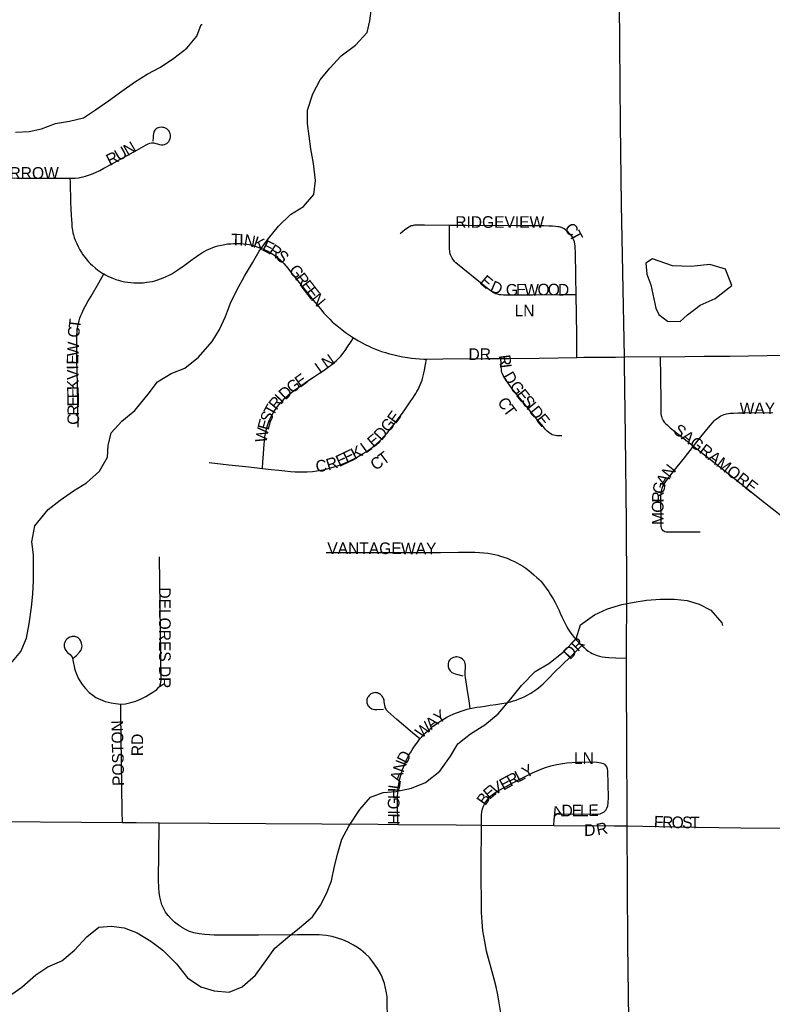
# Model space of a CAD drawing. Header units: feet. Extents: x 2113747 to 2516209, y 960708 to 1356798.
# Tile 141 of 206: x 2283478 to 2286714, y 1189307 to 1193542. Entities that reach past the tile are written whole.
import ezdxf

# ---------------------------------------------------------------- set-up
doc = ezdxf.new("R2010")
doc.units = ezdxf.units.FT
doc.header["$LTSCALE"] = 50
doc.header["$MEASUREMENT"] = 0
for name, color, linetype in [('0_Xref', 7, 'Continuous'), ('GM_X_City_Street', 251, 'Continuous'), ('GM_X_City_Street_Text', 251, 'Continuous'), ('GM_X_Minor_Lake', 5, 'Continuous'), ('GM_X_Minor_River', 5, 'Continuous'), ('GM_X_State_Route', 1, 'Continuous')]:
    doc.layers.add(name, color=color, linetype=linetype)
doc.styles.add('Styledgn030', font='dgn030.shx')

# ---------------------------------------------------------------- blocks, each defined once
blk = doc.blocks.new('POR')
at = {"layer": 'GM_X_City_Street', "flags": 128}
for points in [[(2283694.3, 1192860.3), (2283705.9, 1192860.2), (2283716.8, 1192860.6), (2283730.6, 1192862.4), (2283742, 1192864.5), (2283751.4, 1192866.9), (2283761.5, 1192869.3), (2283774.5, 1192873.2), (2283787.1, 1192878), (2283803.6, 1192885), (2283822.7, 1192894), (2283840.5, 1192903.2), (2283872.7, 1192920.7), (2283922.2, 1192947.8), (2283981.4, 1192981.7), (2284021.3, 1193003.4), (2284031.2, 1193008.6), (2284037.7, 1193010.8), (2284044.3, 1193012), (2284049, 1193012.5), (2284054.7, 1193012), (2284059.4, 1193011.6), (2284065.5, 1193009.9), (2284071.2, 1193008.1), (2284078.6, 1193006.1), (2284085.9, 1193004.7), (2284093.4, 1193004.5), (2284100.9, 1193005.8), (2284106.4, 1193007.7), (2284110.3, 1193009.9), (2284114.2, 1193013.2), (2284119.3, 1193018.8), (2284122.4, 1193024.2), (2284125, 1193031.6), (2284126.3, 1193037.6), (2284126.3, 1193042.9), (2284126.1, 1193047.4), (2284124.6, 1193052.4), (2284122.6, 1193057.9), (2284120.3, 1193062.4), (2284117.7, 1193065.9), (2284115.1, 1193068.9), (2284111.1, 1193072.4), (2284107.6, 1193074.4), (2284102.5, 1193076.7), (2284097.4, 1193078.6), (2284092.1, 1193079.3), (2284086, 1193079.8), (2284079.5, 1193079.3), (2284072.9, 1193077.6), (2284068.6, 1193075.4), (2284064.7, 1193072.8), (2284061.6, 1193070.3), (2284059, 1193066.8), (2284056.8, 1193063.3), (2284055.1, 1193059), (2284053.4, 1193052), (2284052.1, 1193044.6), (2284051.6, 1193037.2), (2284050.8, 1193019.9)], [(2283240, 1192854.4), (2283244.3, 1192857.8), (2283249, 1192860.4), (2283254.7, 1192861.7), (2283259.5, 1192862.1), (2283268.6, 1192862.1), (2283281.7, 1192862), (2283465.1, 1192860.6), (2283615.7, 1192860), (2283654.2, 1192860.2), (2283694.3, 1192860.3)], [(2283694.3, 1192860.3), (2283694.7, 1192843.6), (2283696.9, 1192758.1), (2283697.7, 1192729.4), (2283699.4, 1192702.2), (2283700.3, 1192681.2), (2283701.6, 1192665.1), (2283702.9, 1192650.8), (2283704.7, 1192637.3), (2283706.8, 1192626.1), (2283709.3, 1192616.5), (2283712.9, 1192606.1), (2283717.1, 1192594.4), (2283723.3, 1192580), (2283729.4, 1192567.1), (2283737.2, 1192552.6), (2283744.1, 1192541), (2283750.2, 1192530.9), (2283759, 1192518.9), (2283766.3, 1192509.7), (2283774, 1192500.8), (2283782.3, 1192492.3), (2283790.8, 1192484.5), (2283803.6, 1192473.6), (2283814.1, 1192465.6), (2283826.6, 1192456.6), (2283836.2, 1192450.6), (2283840, 1192448.4)], [(2285326.6, 1192657.5), (2285219.1, 1192658.4), (2285201.7, 1192658.4), (2285190.4, 1192658.4), (2285182.6, 1192658.4), (2285175.5, 1192657.8), (2285170.4, 1192657.1), (2285165.9, 1192656), (2285161.3, 1192654.9), (2285156.7, 1192652.7), (2285151.3, 1192649.7), (2285145.2, 1192645.8), (2285134.8, 1192638), (2285114.8, 1192620.6)], [(2285871, 1192359.1), (2285800.3, 1192359.3), (2285684, 1192357.9), (2285570.9, 1192357), (2285558.5, 1192357.6), (2285548.5, 1192358.1), (2285540.7, 1192359.3), (2285533.2, 1192361), (2285525.9, 1192363.2), (2285518.6, 1192366.3), (2285513.8, 1192368.9), (2285506.4, 1192373.7), (2285499.5, 1192378.9), (2285490, 1192386.1), (2285413.4, 1192447.8), (2285354, 1192496.6), (2285348.4, 1192502.3), (2285344.5, 1192506.5), (2285340.6, 1192512.3), (2285337.6, 1192516.7), (2285334.5, 1192522.3), (2285332.1, 1192527.8), (2285329.7, 1192534.9), (2285327.6, 1192545.3), (2285326.3, 1192558.7), (2285326.3, 1192577.4), (2285326.3, 1192637.3), (2285326.6, 1192657.5)], [(2285871, 1192359.1), (2285869.9, 1192436.6), (2285867.8, 1192543.9), (2285867.2, 1192557.9), (2285866.5, 1192568.2), (2285865.3, 1192577.5), (2285863.5, 1192586.4), (2285861.3, 1192593.4), (2285858.7, 1192599.4), (2285856.1, 1192604.7), (2285852, 1192610.6), (2285847.4, 1192616.8), (2285841.7, 1192623.3), (2285836.1, 1192629), (2285829.8, 1192634.7), (2285825.3, 1192638.1), (2285819.2, 1192642.4), (2285813.5, 1192645.5), (2285807.5, 1192648.2), (2285803.1, 1192649.4), (2285798.1, 1192650.9), (2285790.5, 1192652), (2285781.8, 1192652.8), (2285769.7, 1192653.8), (2285753.6, 1192654.7), (2285731.9, 1192655.1), (2285711.1, 1192655.6), (2285621.6, 1192655.2), (2285398, 1192657), (2285326.6, 1192657.5)], [(2283840, 1192448.4), (2283846.5, 1192444.5), (2283856.7, 1192439.3), (2283867, 1192434.5), (2283878.1, 1192429.8), (2283891.7, 1192424.9), (2283903.4, 1192421.4), (2283916.5, 1192418), (2283930.4, 1192414.9), (2283943, 1192412.7), (2283955.8, 1192411.5), (2283969.4, 1192410.5), (2283982.4, 1192410.1), (2283995.5, 1192410.1), (2284009.1, 1192411.1), (2284023.3, 1192412.7), (2284035.6, 1192414.4), (2284048.5, 1192416.6), (2284059.8, 1192419.2), (2284071.9, 1192422.6), (2284084.1, 1192427), (2284095.4, 1192431.3), (2284108.4, 1192437), (2284120.6, 1192443.1), (2284132.3, 1192449.7), (2284145.3, 1192457.8), (2284157.5, 1192465.7), (2284185.3, 1192485.1), (2284214, 1192506.4), (2284229.4, 1192517.6), (2284237.9, 1192523.3), (2284248.3, 1192530.3), (2284261.8, 1192539), (2284274.8, 1192546.8), (2284284.4, 1192551.9), (2284295.2, 1192557.2), (2284308.2, 1192562.4), (2284320, 1192566.3), (2284330.8, 1192569.3), (2284345.2, 1192572.8), (2284359.9, 1192575.8), (2284372.1, 1192577.5), (2284385.5, 1192578.8), (2284397.3, 1192579.7), (2284407.7, 1192580.1), (2284418.6, 1192580.1), (2284429, 1192579.7), (2284439.8, 1192578.8), (2284454.2, 1192577.1), (2284465.4, 1192574.9), (2284478.5, 1192571.9), (2284490.2, 1192568.4), (2284502.4, 1192564.4), (2284515.7, 1192559.8), (2284529.3, 1192554), (2284542.2, 1192548), (2284552.3, 1192542.7), (2284559.7, 1192538.4), (2284567.1, 1192533.6), (2284575.3, 1192527.5), (2284582.6, 1192521.8), (2284589.2, 1192516.2), (2284597.9, 1192508.8), (2284606.9, 1192500.5), (2284614.4, 1192493.2), (2284622.3, 1192484.2), (2284631.3, 1192473.2), (2284643, 1192458), (2284685.5, 1192405.2), (2284740.4, 1192335.9), (2284756.7, 1192316.4), (2284771.5, 1192298.6), (2284786.6, 1192280.5), (2284799.7, 1192266), (2284811.4, 1192254), (2284822.2, 1192243), (2284835.6, 1192231.4), (2284849.2, 1192220.4), (2284863, 1192209.1), (2284872.2, 1192202.1), (2284883.9, 1192193.4), (2284896.1, 1192184.8), (2284909.5, 1192176.1), (2284913.8, 1192173.5)], [(2283729.2, 1191790), (2283726.3, 1191976.3), (2283724.3, 1192080.4), (2283723.7, 1192125.2), (2283723.1, 1192155.9), (2283723.3, 1192172.6), (2283723.7, 1192185.6), (2283724.6, 1192198.6), (2283725.9, 1192210.7), (2283728.1, 1192222.1), (2283730.1, 1192232.9), (2283733.8, 1192246.8), (2283737.1, 1192257.7), (2283741.6, 1192269.8), (2283746.4, 1192281.7), (2283752.9, 1192295.9), (2283760.6, 1192310.8), (2283771.6, 1192329.7), (2283785.1, 1192353.3), (2283818, 1192410.3), (2283840, 1192448.4)], [(2285874.5, 1192089.6), (2285873.3, 1192188.2), (2285871, 1192359.1)], [(2284522.6, 1191612), (2284523.9, 1191640.5), (2284524.6, 1191656.6), (2284529.2, 1191715.6), (2284530.9, 1191732.1), (2284532.9, 1191747.8), (2284535.2, 1191760.4), (2284538, 1191773.2), (2284541.3, 1191787.3), (2284545.2, 1191800.3), (2284550, 1191813.8), (2284554.9, 1191825.4), (2284560, 1191835.5), (2284565.1, 1191845.6), (2284572.6, 1191858.5), (2284580.5, 1191869.8), (2284586.5, 1191878), (2284594.3, 1191887.2), (2284601.7, 1191895.4), (2284610, 1191904.1), (2284620, 1191915.4), (2284627.7, 1191922.7), (2284637.4, 1191931.4), (2284648.7, 1191940.5), (2284660.4, 1191949.2), (2284674.3, 1191959.2), (2284690.8, 1191970.5), (2284717.3, 1191988.3), (2284741.3, 1192004.2), (2284766.8, 1192021.2), (2284788, 1192035.3), (2284804.2, 1192046.9), (2284820, 1192058.7), (2284830.7, 1192067.7), (2284840.1, 1192076.1), (2284849.4, 1192085.5), (2284858.6, 1192095.5), (2284868.5, 1192107.6), (2284877.1, 1192119.1), (2284888, 1192135), (2284900.2, 1192153.6), (2284913.8, 1192173.5)], [(2284913.8, 1192173.5), (2284921.2, 1192169.1), (2284935.3, 1192161), (2284950.3, 1192152.6), (2284964, 1192145.4), (2284979.8, 1192137.8), (2284994.4, 1192131.3), (2285007.6, 1192125.6), (2285020.2, 1192120.4), (2285034.5, 1192115.2), (2285051, 1192110), (2285068, 1192105.2), (2285087.9, 1192100), (2285104.9, 1192096.1), (2285125.3, 1192092.1), (2285145.3, 1192088.7), (2285163.5, 1192086.5), (2285180, 1192084.8), (2285197.8, 1192083.4), (2285216, 1192082.6), (2285226.9, 1192082.7)], [(2286998.7, 1191871.3), (2286997.9, 1191873), (2286972.5, 1191922.6), (2286912.4, 1192039.7), (2286903.7, 1192056.8), (2286898.5, 1192066.3), (2286893.6, 1192074.6), (2286890.7, 1192078.4), (2286886.6, 1192082.8), (2286882.4, 1192086.2), (2286877.8, 1192089.3), (2286873.3, 1192091.4), (2286868, 1192093.8), (2286862.9, 1192095.4), (2286857.8, 1192096.5), (2286847.3, 1192097.6), (2286832.9, 1192097.6), (2286786.5, 1192097.1), (2286692.9, 1192096.1), (2286532.3, 1192094.1), (2286420.8, 1192093.6), (2286338.8, 1192092.7), (2286231.6, 1192090.7)], [(2284522.6, 1191612), (2284558.8, 1191607.8), (2284591.8, 1191603.9), (2284618.3, 1191601.3), (2284642.9, 1191599.1), (2284663, 1191597.8), (2284689.9, 1191597.4), (2284714.7, 1191597.8), (2284737.3, 1191599.1), (2284755.7, 1191601.4), (2284772.9, 1191604.3), (2284790.7, 1191608), (2284809.8, 1191612.5), (2284825.3, 1191617), (2284841.1, 1191622.1), (2284858, 1191628.1), (2284874.5, 1191634.6), (2284895.4, 1191643.7), (2284911.4, 1191651.1), (2284926.6, 1191658.9), (2284941, 1191667.2), (2284955.3, 1191675.8), (2284967.4, 1191683.6), (2284978.3, 1191691), (2284987.4, 1191698), (2285000.4, 1191708.4), (2285012.8, 1191718.3), (2285024.8, 1191729.2), (2285034.1, 1191738.1), (2285045.2, 1191750.1), (2285057.8, 1191764), (2285070.4, 1191779.1), (2285083, 1191794.6), (2285100.8, 1191819.1), (2285119.5, 1191844.3), (2285134.3, 1191864.7), (2285148.3, 1191884.9), (2285160.4, 1191902.4), (2285168.6, 1191914.6), (2285175.6, 1191925.6), (2285181.2, 1191934.1), (2285186.4, 1191942.4), (2285191.7, 1191951.9), (2285196.4, 1191961.5), (2285200.8, 1191971), (2285204.7, 1191981), (2285208.6, 1191991.7), (2285212.1, 1192004), (2285215, 1192016.6), (2285218.6, 1192034), (2285223, 1192059.2), (2285226.9, 1192082.7)], [(2285226.9, 1192082.7), (2285298.2, 1192083.1), (2285481.8, 1192084.2), (2285546.7, 1192085)], [(2285546.7, 1192085), (2285581.7, 1192085.4), (2285711.5, 1192086.4), (2285874.5, 1192089.6)], [(2285809.7, 1191752.2), (2285798.4, 1191751.8), (2285788.5, 1191752.2), (2285781.5, 1191753.1), (2285774.6, 1191754.4), (2285768.1, 1191756.6), (2285762.8, 1191759.6), (2285758.1, 1191763.1), (2285752.9, 1191767), (2285746.3, 1191772.6), (2285738.1, 1191781.3), (2285729.9, 1191790.9), (2285701.2, 1191824.1), (2285647.5, 1191890.6), (2285609.2, 1191938.2), (2285596.2, 1191954.7), (2285585.8, 1191968.6), (2285575.8, 1191982.9), (2285568, 1191994.2), (2285560.7, 1192005.1), (2285556.7, 1192012.4), (2285553.8, 1192019.4), (2285551.9, 1192025), (2285550.6, 1192031.6), (2285549.3, 1192039.4), (2285548.9, 1192047.2), (2285548, 1192063.3), (2285546.7, 1192085)], [(2285874.5, 1192089.6), (2285903.9, 1192090.1), (2286040.3, 1192091.3), (2286078.3, 1192091.6)], [(2286231.6, 1192090.7), (2286078.3, 1192091.6)], [(2286231.6, 1192090.7), (2286233.3, 1192007.4), (2286235, 1191897.1), (2286235, 1191863.7), (2286235, 1191853.7), (2286235.4, 1191846.3), (2286236.2, 1191839.9), (2286237.6, 1191835), (2286239.2, 1191829.7), (2286241.9, 1191823.7), (2286244.9, 1191818.1), (2286249.8, 1191811.4), (2286255.8, 1191805), (2286261.8, 1191799.2), (2286275.7, 1191786.8), (2286289.2, 1191775.3), (2286328.2, 1191744.9), (2286375.7, 1191707.5)], [(2286375.7, 1191707.5), (2286407.7, 1191747.5), (2286447.7, 1191796.9), (2286457.7, 1191808.6), (2286464.7, 1191816), (2286470.7, 1191822.1), (2286476.8, 1191827.2), (2286482.5, 1191831.1), (2286488.1, 1191835.1), (2286493.6, 1191838.3), (2286499.9, 1191841.1), (2286508, 1191844), (2286517.2, 1191846.3), (2286526.5, 1191848.2), (2286535, 1191849.4), (2286547.6, 1191850.2), (2286565.9, 1191850.6), (2286597.7, 1191851.2), (2286716.9, 1191852.1)], [(2286404.5, 1191337.9), (2286323.5, 1191337.6), (2286280.3, 1191337.1), (2286266.4, 1191337.5), (2286258.6, 1191338.4), (2286252.5, 1191339.7), (2286248.2, 1191341.5), (2286245.1, 1191343.6), (2286242.1, 1191347.1), (2286239.5, 1191351), (2286237.8, 1191355.8), (2286236.9, 1191361.8), (2286236, 1191372.7), (2286236, 1191389.6), (2286235.2, 1191484.3), (2286235.7, 1191495.6), (2286236.1, 1191503.4), (2286236.9, 1191511.9), (2286238.8, 1191519.3), (2286240.7, 1191526.9), (2286243.9, 1191534.2), (2286247.2, 1191541), (2286253.5, 1191551.2), (2286259.5, 1191559.9), (2286275.2, 1191580.7), (2286287, 1191596.3), (2286336.5, 1191657.5), (2286375.7, 1191707.5)], [(2286375.7, 1191707.5), (2286397.7, 1191690.1), (2286475.2, 1191629.3), (2286539.2, 1191578.2), (2286680.5, 1191466), (2286780.1, 1191387.4)], [(2284293.5, 1191637.9), (2284377.7, 1191627.9), (2284463.8, 1191618.2), (2284522.6, 1191612)], [(2284795.8, 1191249.8), (2284987.3, 1191250.1), (2285287.8, 1191250.9), (2285364.7, 1191251.3), (2285435.5, 1191251.1), (2285455, 1191250.3), (2285474.1, 1191249), (2285490.6, 1191246.9), (2285507.1, 1191244.2), (2285521, 1191241.3), (2285534, 1191238.1), (2285546.2, 1191234.7), (2285560.1, 1191230.3), (2285574.9, 1191225.2), (2285592.2, 1191217.7), (2285605.7, 1191211.2), (2285616.5, 1191205.6), (2285631.5, 1191197.3), (2285642.1, 1191190.8), (2285653.9, 1191183), (2285666.9, 1191172.9), (2285677.3, 1191164.3), (2285688.6, 1191154.7), (2285702.1, 1191142.7), (2285711.6, 1191133.8), (2285718.8, 1191126.6), (2285726.3, 1191117.8), (2285734.1, 1191108.2), (2285742.4, 1191096.9), (2285752.9, 1191081.6), (2285761.1, 1191068.7), (2285771.8, 1191050.6), (2285780.2, 1191035.7), (2285789.3, 1191017.4), (2285797.5, 1191000.1), (2285802.7, 1190988.8), (2285809.8, 1190974), (2285817.9, 1190956.6), (2285823.4, 1190944.5), (2285829.4, 1190933), (2285837, 1190920.6), (2285843.9, 1190909.3), (2285854, 1190895.5), (2285862.2, 1190885), (2285872.6, 1190873.1), (2285883.4, 1190861.9), (2285895.1, 1190849.8)], [(2283912.9, 1190598.4), (2283933.5, 1190599.8), (2283955.4, 1190604.5), (2283976.8, 1190611.4), (2284000.6, 1190621.3), (2284020.9, 1190630.7), (2284050.8, 1190648.8), (2284068.4, 1190661.6), (2284076.2, 1190670.3), (2284080, 1190675.8), (2284084, 1190685.5), (2284085.8, 1190700.7), (2284083, 1190910.2), (2284079.4, 1191231.5)], [(2283708, 1190795.4), (2283722.8, 1190807.6), (2283735.6, 1190821.2), (2283740.6, 1190828.7), (2283743.6, 1190833.8), (2283745.8, 1190841), (2283746.5, 1190848), (2283745.8, 1190853.4), (2283744.5, 1190859.7), (2283742.8, 1190864.9), (2283739.5, 1190871), (2283736.5, 1190875.3), (2283733.4, 1190879), (2283730.6, 1190881.8), (2283726.5, 1190884.7), (2283723.2, 1190886.6), (2283719.1, 1190887.9), (2283714.6, 1190889), (2283709.8, 1190889.4), (2283703.9, 1190889), (2283699.1, 1190888.1), (2283693.1, 1190885.5), (2283685.9, 1190881.2), (2283681.3, 1190877.3), (2283677, 1190872.7), (2283673.7, 1190867.3), (2283671.8, 1190863), (2283670, 1190857.6), (2283669.4, 1190850.8), (2283669.8, 1190845.8), (2283670.4, 1190841.7), (2283671.7, 1190837.3), (2283673.4, 1190833.4), (2283676.3, 1190828.9), (2283680.8, 1190823.2), (2283684.3, 1190819.6), (2283694.6, 1190811.5), (2283699.7, 1190806), (2283703.6, 1190799.7), (2283707.1, 1190788.9), (2283710, 1190772.6), (2283711.9, 1190761.2), (2283714.1, 1190751.7), (2283716.7, 1190742.1), (2283721, 1190730.8), (2283724.7, 1190720.7), (2283729.7, 1190710), (2283736.4, 1190697.7), (2283746.8, 1190681.8), (2283761, 1190664.5), (2283777.4, 1190648.4), (2283792.2, 1190636.5), (2283806.1, 1190627), (2283825, 1190618), (2283845.8, 1190609.9), (2283871, 1190603), (2283890.7, 1190600), (2283912.9, 1190598.4)], [(2285415.6, 1190578.8), (2285428.9, 1190581.4), (2285443.6, 1190584.2), (2285459.2, 1190586.8), (2285478.3, 1190589.9), (2285500.9, 1190593.3), (2285525.7, 1190596.8), (2285550.9, 1190600.7), (2285569.1, 1190604.1), (2285588.5, 1190608.4), (2285602.1, 1190612), (2285613.2, 1190615.6), (2285626, 1190620.2), (2285637.3, 1190625.1), (2285649.9, 1190631.1), (2285663.4, 1190638.1), (2285675.9, 1190645.4), (2285688.3, 1190653.1), (2285698.1, 1190660.1), (2285709.2, 1190668.3), (2285718.5, 1190676.2), (2285728.6, 1190685.2), (2285738.1, 1190694.4), (2285755, 1190711.3), (2285776.7, 1190733.5), (2285811.5, 1190767.3), (2285848.1, 1190802.4), (2285870.2, 1190824.6), (2285895.1, 1190849.8)], [(2285895.1, 1190849.8), (2285904.7, 1190841.1), (2285913.4, 1190833.2), (2285922.9, 1190825.9), (2285932.5, 1190820), (2285939.9, 1190815.9), (2285946.6, 1190813), (2285954.2, 1190809.8), (2285961.4, 1190807.3), (2285971.1, 1190804.6), (2285983, 1190802), (2285996.3, 1190800.2), (2286011.6, 1190798.7), (2286041, 1190797.1), (2286088, 1190795.7)], [(2285415.6, 1190578.8), (2285410.3, 1190612.7), (2285402.1, 1190664.6), (2285394.5, 1190713.2), (2285393.8, 1190721.7), (2285393.5, 1190729.5), (2285393.8, 1190740.4), (2285394.5, 1190752.6), (2285394.6, 1190758.6), (2285394.6, 1190765.6), (2285394, 1190772.2), (2285392, 1190778.4), (2285388.9, 1190784), (2285385.5, 1190788.6), (2285381.6, 1190792.1), (2285376.8, 1190795.6), (2285373.8, 1190797.3), (2285369.9, 1190799), (2285364.3, 1190800.3), (2285358.5, 1190800.8), (2285353.8, 1190800.8), (2285348.6, 1190800.3), (2285343.4, 1190799), (2285337.8, 1190796.4), (2285333.5, 1190793.9), (2285329.5, 1190790.4), (2285326.5, 1190787.1), (2285323.8, 1190783), (2285321.8, 1190778.4), (2285320.4, 1190773.4), (2285319.9, 1190768.6), (2285319.9, 1190764.3), (2285320.3, 1190759), (2285321.7, 1190753.9), (2285323.3, 1190749.7), (2285326, 1190745.2), (2285328.6, 1190741.4), (2285332.1, 1190737.8), (2285335.8, 1190734.7), (2285342.9, 1190731.3), (2285350.7, 1190728.7), (2285362.5, 1190725.6), (2285384.2, 1190720.4)], [(2285198.8, 1190448.1), (2285167.4, 1190474.8), (2285100, 1190532), (2285060.6, 1190566.5), (2285055.9, 1190571.7), (2285053.3, 1190576.5), (2285050.2, 1190582.9), (2285049, 1190587.8), (2285048, 1190592.4), (2285046.8, 1190600.4), (2285045.9, 1190607.3), (2285044.7, 1190615.2), (2285043.3, 1190619.5), (2285041.5, 1190624.5), (2285039.4, 1190628.6), (2285036.3, 1190632.7), (2285032.9, 1190636.4), (2285029.5, 1190639), (2285025.1, 1190642.1), (2285020.7, 1190644.3), (2285016, 1190646), (2285011.2, 1190646.9), (2285006.4, 1190647.3), (2285001.4, 1190646.7), (2284996.9, 1190645.6), (2284992.1, 1190643.8), (2284988.2, 1190641.7), (2284983.8, 1190638.4), (2284980.8, 1190635.6), (2284977.3, 1190631.1), (2284974.7, 1190627.3), (2284972.7, 1190622.5), (2284971.3, 1190617.8), (2284970.8, 1190612.8), (2284970.8, 1190607.8), (2284971.4, 1190603), (2284973.1, 1190596.8), (2284975.6, 1190591.7), (2284978.3, 1190588.5), (2284982.8, 1190583.7), (2284988.2, 1190580), (2284992.9, 1190577.8), (2284997.4, 1190576.5), (2285003.4, 1190575.2), (2285013.3, 1190574.3), (2285042, 1190575.6)], [(2283919.8, 1190088.7), (2283919.1, 1190137.6), (2283913.4, 1190556.4), (2283912.9, 1190598.4)], [(2285198.8, 1190448.1), (2285201.7, 1190451.5), (2285207.3, 1190457.5), (2285216, 1190466.6), (2285223.8, 1190474.5), (2285233.4, 1190483.7), (2285242.5, 1190491.8), (2285253.4, 1190501.3), (2285264.2, 1190509.6), (2285272.9, 1190515.7), (2285280.7, 1190520.9), (2285289.4, 1190526.6), (2285302.9, 1190534.8), (2285315, 1190541.7), (2285328.9, 1190548.7), (2285342, 1190554.7), (2285351.5, 1190558.7), (2285364.6, 1190563.9), (2285376.3, 1190568.2), (2285389.8, 1190572.6), (2285402.4, 1190575.8), (2285415.6, 1190578.8)], [(2285105, 1190080.4), (2285104.6, 1190093.3), (2285102.9, 1190160.1), (2285103.1, 1190181.6), (2285103.4, 1190200.1), (2285104.4, 1190218), (2285105.6, 1190232.6), (2285107.3, 1190247), (2285109.9, 1190262.2), (2285113, 1190276.5), (2285116.9, 1190291.7), (2285121.2, 1190306), (2285124.7, 1190316.9), (2285128.2, 1190326.4), (2285131.2, 1190334.2), (2285135.6, 1190345.1), (2285140, 1190355.1), (2285144.7, 1190364.5), (2285151.7, 1190377.7), (2285155.6, 1190385.1), (2285159.5, 1190392), (2285165.6, 1190402), (2285172.7, 1190412.3), (2285179.9, 1190422.8), (2285189.6, 1190436.2), (2285198.8, 1190448.1)], [(2285464.3, 1190077.5), (2285464.2, 1190104.4), (2285464.1, 1190120.9), (2285465, 1190134), (2285467.6, 1190146.9), (2285471.9, 1190159.3), (2285479.8, 1190173.9), (2285491.5, 1190189.5), (2285502.7, 1190201.4), (2285517.6, 1190213), (2285537.6, 1190226), (2285567.6, 1190242.5), (2285623.6, 1190272.4), (2285683.1, 1190302.3), (2285704, 1190311.3), (2285722.7, 1190319.2), (2285743.5, 1190326.1), (2285762.2, 1190331.8), (2285781.3, 1190336.6), (2285803.4, 1190340.9), (2285830.8, 1190344.8), (2285874.7, 1190348.7), (2285932, 1190349.6), (2285961.1, 1190348.2), (2285977.4, 1190346), (2285986.7, 1190343.1), (2285993.6, 1190339.1)], [(2285775, 1190076.5), (2285776, 1190101.7), (2285777.3, 1190112.5), (2285780.7, 1190119.9), (2285785.5, 1190123.4), (2285790.6, 1190125.5), (2285797, 1190126.6), (2285961, 1190124.7), (2285974, 1190126.7), (2285983.2, 1190130), (2285991.5, 1190135.3), (2285998.3, 1190142.2), (2286003.4, 1190150.5), (2286006.7, 1190159.8), (2286008.8, 1190172.7), (2286009.4, 1190195.7), (2286006.9, 1190310.6), (2286005.8, 1190320), (2286002.7, 1190327.8), (2285998.4, 1190333.9), (2285993.6, 1190339.1)], [(2283212.5, 1190094.5), (2283919.8, 1190088.7)], [(2283919.8, 1190088.7), (2283979.4, 1190088.2), (2284078, 1190087.5)], [(2285060.1, 1189227.2), (2285057.8, 1189339.1), (2285055.8, 1189355.9), (2285051.8, 1189375.5), (2285046.3, 1189396.2), (2285036.3, 1189422.8), (2285029, 1189438.8), (2285016.4, 1189461), (2285002.5, 1189481), (2284995.4, 1189490.8), (2284981.7, 1189508.3), (2284965.1, 1189523.5), (2284944.8, 1189540.8), (2284930.4, 1189550.5), (2284914.2, 1189561.6), (2284890.5, 1189573.9), (2284867.5, 1189584.4), (2284844.9, 1189591.7), (2284821.4, 1189598.3), (2284795.8, 1189603.1), (2284766.1, 1189605.1), (2284672.9, 1189605.1), (2284505.5, 1189603.9), (2284315, 1189604.1), (2284274, 1189606.4), (2284250.3, 1189609.4), (2284226.4, 1189614.6), (2284208.6, 1189620.3), (2284193.5, 1189626.5), (2284178.6, 1189635.1), (2284160.7, 1189646.5), (2284143.5, 1189660.3), (2284129.1, 1189673.7), (2284116.6, 1189688.5), (2284105.2, 1189703.7), (2284097.4, 1189716.7), (2284089.5, 1189735), (2284084.3, 1189751.4), (2284080.3, 1189768.7), (2284077.6, 1189789.7), (2284076.5, 1189806.1), (2284075.5, 1189843.1), (2284077.9, 1190072), (2284078, 1190087.5)], [(2284078, 1190087.5), (2284294.6, 1190086), (2285019.9, 1190080.9), (2285105, 1190080.4)], [(2285105, 1190080.4), (2285354.5, 1190078.9), (2285464.3, 1190077.5)], [(2285559.5, 1188751.3), (2285559, 1188792.5), (2285556.4, 1189132.9), (2285555.7, 1189171.7), (2285554, 1189206), (2285551.8, 1189232.9), (2285546.9, 1189269.2), (2285540.6, 1189312.3), (2285534.5, 1189347.9), (2285527.2, 1189382.2), (2285518.7, 1189415.3), (2285485.7, 1189535.6), (2285477.7, 1189576.8), (2285470, 1189623.3), (2285466.1, 1189661.1), (2285463.5, 1189702.1), (2285462.7, 1189895.9), (2285464.3, 1190077.5)], [(2285464.3, 1190077.5), (2285775, 1190076.5)], [(2285775, 1190076.5), (2286034.6, 1190074.4), (2286090.3, 1190073.9)], [(2286090.3, 1190073.9), (2286293.8, 1190070.6), (2286579.5, 1190065.9), (2286820.9, 1190064.6), (2286927.2, 1190064.6)]]:
    blk.add_lwpolyline(points, dxfattribs=at)
at = {"layer": 'GM_X_Minor_Lake'}
blk.add_line((2286191.6, 1192401.5), (2286214.1, 1192301.5), dxfattribs=at)
at = {"layer": 'GM_X_Minor_Lake', "flags": 128}
blk.add_lwpolyline([(2286214.1, 1192301.5), (2286226.2, 1192273.5), (2286264.4, 1192245.6), (2286318.4, 1192243.9), (2286350.3, 1192272.1), (2286404.1, 1192314.4), (2286468.1, 1192342.8), (2286539.8, 1192399.3), (2286513.5, 1192469.3), (2286445.4, 1192488.9), (2286365.3, 1192480.5), (2286285.3, 1192484.1), (2286199.1, 1192513.8), (2286171.1, 1192495.6), (2286175.4, 1192447.5), (2286191.6, 1192401.5)], dxfattribs=at)
at = {"layer": 'GM_X_Minor_River', "flags": 128}
for points in [[(2283439.3, 1190772.7), (2283483.1, 1190825), (2283506.8, 1190881.2), (2283518.5, 1190943.4), (2283528.2, 1191015.6), (2283533.9, 1191071.7), (2283537.7, 1191129.9), (2283537.4, 1191181.9), (2283537.1, 1191240.1), (2283530.9, 1191296.1), (2283542.6, 1191364.3), (2283600.3, 1191434.7), (2283652.1, 1191475.1), (2283710, 1191515.4), (2283765.8, 1191549.8), (2283821.7, 1191600.1), (2283855.4, 1191660.4), (2283859.2, 1191710.5), (2283870.9, 1191764.7), (2283916.7, 1191815), (2283972.5, 1191861.4), (2284030.2, 1191931.8), (2284070, 1191984.1), (2284129.9, 1192020.4), (2284187.8, 1192042.8), (2284247.6, 1192091.2), (2284305.4, 1192157.6), (2284337.1, 1192209.8), (2284362.9, 1192266.1), (2284384.6, 1192322.3), (2284412.4, 1192378.5), (2284444.1, 1192438.8), (2284479.9, 1192497.1), (2284507.7, 1192547.3), (2284547.4, 1192601.6), (2284591.2, 1192653.9), (2284643, 1192704.3), (2284698.9, 1192738.6), (2284742.7, 1192790.9), (2284750.4, 1192851.1), (2284742.1, 1192923.1), (2284729.8, 1192987.2), (2284723.5, 1193041.3), (2284715.2, 1193095.3), (2284715, 1193153.4), (2284738.6, 1193223.7), (2284770.4, 1193283.9), (2284812.2, 1193334.2), (2284860, 1193386.6), (2284921.8, 1193433), (2284971.6, 1193487.3), (2284983.3, 1193537.5), (2284991.1, 1193591.6)], [(2283460.5, 1193058.9), (2283518.5, 1193061.2), (2283572.5, 1193073.5), (2283632.4, 1193095.9), (2283692.4, 1193106.2), (2283752.4, 1193120.5), (2283804.3, 1193154.8), (2283860.1, 1193193.2), (2283918, 1193235.6), (2283971.9, 1193273.9), (2284025.7, 1193308.2), (2284083.6, 1193338.6), (2284141.5, 1193376.9), (2284197.3, 1193419.3), (2284239.1, 1193471.6), (2284258.9, 1193521.8), (2284262.9, 1193521.8)], [(2283430, 1189340.1), (2283487.9, 1189380.5), (2283547.7, 1189432.9), (2283599.6, 1189467.2), (2283659.5, 1189493.6), (2283713.3, 1189539.9), (2283767.1, 1189596.3), (2283818.9, 1189638.6), (2283872.9, 1189642.9), (2283927, 1189635.1), (2283983.2, 1189613.4), (2284041.4, 1189577.6), (2284093.6, 1189539.8), (2284151.9, 1189480), (2284200.2, 1189420.1), (2284256.5, 1189382.4), (2284314.6, 1189364.6), (2284378.7, 1189358.9), (2284434.6, 1189381.2), (2284492.4, 1189431.6), (2284536.1, 1189494), (2284575.9, 1189548.3), (2284629.7, 1189594.6), (2284681.6, 1189634.9), (2284737.4, 1189683.3), (2284771.2, 1189733.6), (2284796.9, 1189783.8), (2284818.7, 1189838), (2284832.4, 1189900.2), (2284846.2, 1189956.4), (2284863.9, 1190016.6), (2284893.6, 1190072.8), (2284941.3, 1190145.2), (2284987.1, 1190197.5), (2285041.1, 1190217.8), (2285095.1, 1190222.1), (2285163.1, 1190236.4), (2285223, 1190260.8), (2285284.8, 1190309.2), (2285330.6, 1190373.6), (2285362.3, 1190427.8), (2285416.2, 1190470.1), (2285478, 1190508.5), (2285535.8, 1190556.9), (2285589.6, 1190621.3), (2285635.3, 1190677.6), (2285695.1, 1190738), (2285753, 1190772.4), (2285814.8, 1190820.8), (2285870.5, 1190879.2), (2285890.3, 1190939.4), (2285950.1, 1190981.8), (2286006, 1191008.1), (2286068, 1191026.4), (2286120, 1191036.7), (2286174, 1191045), (2286234, 1191049.3), (2286294, 1191049.6), (2286348.1, 1191043.9), (2286400.2, 1191028.1), (2286450.4, 1191002.3), (2286496.7, 1190948.4), (2286500.7, 1190936.4)]]:
    blk.add_lwpolyline(points, dxfattribs=at)
at = {"layer": 'GM_X_State_Route', "flags": 128}
for points in [[(2286088.1, 1190700.9), (2286088, 1190795.7), (2286088.7, 1191090.7), (2286087.9, 1191379), (2286082.6, 1191752.7), (2286078.9, 1192060.9), (2286078.3, 1192091.6), (2286065.7, 1192746.7), (2286061.7, 1193089.6), (2286057.1, 1193614.7), (2286054.8, 1193704.7), (2286050.5, 1193771.6), (2286043.6, 1193852.4), (2286029.4, 1194013.6)], [(2286099.4, 1189134.1), (2286093.4, 1189563.2), (2286090.3, 1190073.9), (2286090, 1190126.1), (2286088.3, 1190424.8), (2286088.1, 1190700.9)]]:
    blk.add_lwpolyline(points, dxfattribs=at)
at = {"layer": 'GM_X_City_Street_Text', "char_height": 50, "attachment_point": 7, "line_spacing_factor": 0.8, "style": 'Styledgn030'}
for s, insert, rotation in [('{\\Fdgn000|c0;\\C256;U}', (2283904.3, 1192932.2), 30.1305), ('{\\Fdgn000|c0;\\C256;N}', (2283942.5, 1192954.4), 30.2474), ('{\\Fdgn000|c0;\\C256;R}', (2283865.8, 1192912.4), 27.0754), ('{\\Fdgn000|c0;\\C256;SPARROW}', (2283300.6, 1192857.5), 0), ('{\\Fdgn000|c0;\\C256;RIDGEVIEW}', (2285351, 1192646.3), 0), ('{\\Fdgn000|c0;\\C256;C}', (2285816.3, 1192640), 313.6949), ('{\\Fdgn000|c0;\\C256;T}', (2284387, 1192571.5), 359.2896), ('{\\Fdgn000|c0;\\C256;I}', (2284422.2, 1192571), 359.2571), ('{\\Fdgn000|c0;\\C256;N}', (2284439.4, 1192571.2), 349.9591), ('{\\Fdgn000|c0;\\C256;K}', (2284478.4, 1192564.7), 341.1988), ('{\\Fdgn000|c0;\\C256;T}', (2285839, 1192617.8), 298.3859), ('{\\Fdgn000|c0;\\C256;E}', (2284516.2, 1192552.1), 333.3128), ('{\\Fdgn000|c0;\\C256;R}', (2284544.6, 1192538), 326.4244), ('{\\Fdgn000|c0;\\C256;S}', (2284574.4, 1192518.6), 318.6727), ('{\\Fdgn000|c0;\\C256;G}', (2284632.6, 1192464.2), 307.4993), ('{\\Fdgn000|c0;\\C256;R}', (2284659.4, 1192429.3), 307.517), ('{\\Fdgn000|c0;\\C256;E}', (2285452.1, 1192410.3), 319.2357), ('{\\Fdgn000|c0;\\C256;E}', (2284683.5, 1192397.9), 307.5036), ('{\\Fdgn000|c0;\\C256;E}', (2284705, 1192369.8), 307.6738), ('{\\Fdgn000|c0;\\C256;D}', (2285497, 1192375.9), 336.6782), ('{\\Fdgn000|c0;\\C256;G}', (2285570.6, 1192352.8), 4.0781), ('{\\Fdgn000|c0;\\C256;E}', (2285612.4, 1192355.9), 0), ('{\\Fdgn000|c0;\\C256;W}', (2285647.6, 1192355.9), 0), ('{\\Fdgn000|c0;\\C256;O}', (2285704.8, 1192355.9), 0), ('{\\Fdgn000|c0;\\C256;O}', (2285748.8, 1192355.9), 0), ('{\\Fdgn000|c0;\\C256;D}', (2285792.8, 1192355.9), 0), ('{\\Fdgn000|c0;\\C256;N}', (2284728.1, 1192340), 309.6792), ('{\\Fdgn000|c0;\\C256;LN}', (2285606.2, 1192266.4), 0), ('{\\Fdgn000|c0;\\C256;T}', (2283737.7, 1192211.5), 83.3189), ('{\\Fdgn000|c0;\\C256;C}', (2283734.5, 1192173), 85.1859), ('{\\Fdgn000|c0;\\C256;W}', (2283730.9, 1192092.6), 87.0393), ('{\\Fdgn000|c0;\\C256;E}', (2283730.5, 1192058.6), 89.2623), ('{\\Fdgn000|c0;\\C256;N}', (2284798.7, 1192038.7), 35.309), ('{\\Fdgn000|c0;\\C256;DR}', (2285408.2, 1192078.6), 0), ('{\\Fdgn000|c0;\\C256;R}', (2285537.6, 1192098), 277.0859), ('{\\Fdgn000|c0;\\C256;I}', (2283730.9, 1192037.4), 90.874), ('{\\Fdgn000|c0;\\C256;L}', (2284769.9, 1192018.4), 35.3121), ('{\\Fdgn000|c0;\\C256;I}', (2285542.5, 1192058.7), 277.0911), ('{\\Fdgn000|c0;\\C256;V}', (2283731.5, 1191993.4), 90.8604), ('{\\Fdgn000|c0;\\C256;E}', (2284683.6, 1191958), 35.5694), ('{\\Fdgn000|c0;\\C256;D}', (2285554.1, 1192010.1), 299.9141), ('{\\Fdgn000|c0;\\C256;K}', (2283732.2, 1191949.4), 90.8744), ('{\\Fdgn000|c0;\\C256;G}', (2284649.5, 1191931.8), 37.4513), ('{\\Fdgn000|c0;\\C256;G}', (2285581.4, 1191964), 307.7144), ('{\\Fdgn000|c0;\\C256;E}', (2283732.7, 1191914.2), 90.8615), ('{\\Fdgn000|c0;\\C256;I}', (2284605.5, 1191888.6), 45.8348), ('{\\Fdgn000|c0;\\C256;D}', (2284620, 1191903.5), 43.5779), ('{\\Fdgn000|c0;\\C256;E}', (2285609.3, 1191928), 308.9373), ('{\\Fdgn000|c0;\\C256;S}', (2285631.6, 1191900.4), 309.1178), ('{\\Fdgn000|c0;\\C256;E}', (2283733.3, 1191879), 90.8743), ('{\\Fdgn000|c0;\\C256;R}', (2283733.9, 1191839.4), 90.8608), ('{\\Fdgn000|c0;\\C256;T}', (2284568.6, 1191833.7), 61.8343), ('{\\Fdgn000|c0;\\C256;R}', (2284581.9, 1191859.8), 50.4867), ('{\\Fdgn000|c0;\\C256;C}', (2285529.7, 1191896.3), 304.7812), ('{\\Fdgn000|c0;\\C256;T}', (2285554, 1191861.4), 307.1842), ('{\\Fdgn000|c0;\\C256;I}', (2285653.8, 1191873.1), 309.1233), ('{\\Fdgn000|c0;\\C256;D}', (2285667.6, 1191856), 309.1212), ('{\\Fdgn000|c0;\\C256;WAY}', (2286574.2, 1191845.5), 0), ('{\\Fdgn000|c0;\\C256;C}', (2283734.5, 1191799.9), 90.8743), ('{\\Fdgn000|c0;\\C256;S}', (2284555.6, 1191803.6), 66.4426), ('{\\Fdgn000|c0;\\C256;E}', (2285094.7, 1191800.7), 53.9416), ('{\\Fdgn000|c0;\\C256;E}', (2285695.4, 1191821.9), 309.1352), ('{\\Fdgn000|c0;\\C256;E}', (2284548, 1191773.8), 75.1953), ('{\\Fdgn000|c0;\\C256;G}', (2285064.2, 1191763.4), 50.5266), ('{\\Fdgn000|c0;\\C256;SAGRAMORE}', (2286284, 1191767.7), 322.2351), ('{\\Fdgn000|c0;\\C256;W}', (2284539.3, 1191720.1), 80.5929), ('{\\Fdgn000|c0;\\C256;E}', (2284999.5, 1191699.1), 40.7678), ('{\\Fdgn000|c0;\\C256;D}', (2285032.4, 1191728.2), 47.805), ('{\\Fdgn000|c0;\\C256;K}', (2284918.4, 1191649.1), 27.5931), ('{\\Fdgn000|c0;\\C256;L}', (2284966, 1191674.7), 35.7115), ('{\\Fdgn000|c0;\\C256;E}', (2284852, 1191617.6), 25.0651), ('{\\Fdgn000|c0;\\C256;E}', (2284884.3, 1191632.7), 25.4767), ('{\\Fdgn000|c0;\\C256;T}', (2285042.8, 1191624.6), 37.1285), ('{\\Fdgn000|c0;\\C256;C}', (2284754, 1191594.8), 7.5016), ('{\\Fdgn000|c0;\\C256;R}', (2284804.7, 1191602.4), 16.9506), ('{\\Fdgn000|c0;\\C256;C}', (2285008.5, 1191600.3), 35.1791), ('{\\Fdgn000|c0;\\C256;N}', (2286274.2, 1191566.9), 51.6918), ('{\\Fdgn000|c0;\\C256;G}', (2286247, 1191498.3), 77.125), ('{\\Fdgn000|c0;\\C256;A}', (2286253.1, 1191532.3), 58.444), ('{\\Fdgn000|c0;\\C256;R}', (2286247.5, 1191465.2), 89.6357), ('{\\Fdgn000|c0;\\C256;O}', (2286247.2, 1191421.2), 89.6502), ('{\\Fdgn000|c0;\\C256;M}', (2286246.9, 1191368.4), 89.654), ('{\\Fdgn000|c0;\\C256;VANTAGE}', (2284801, 1191242.7), 0), ('{\\Fdgn000|c0;\\C256;WAY}', (2285117.8, 1191242.7), 0), ('{\\Fdgn000|c0;\\C256;DELORES DR}', (2284076.7, 1191100.2), 270), ('{\\Fdgn000|c0;\\C256;DR}', (2285844.4, 1190787.1), 45), ('{\\Fdgn000|c0;\\C256;Y}', (2285279.2, 1190511.5), 32.6958), ('{\\Fdgn000|c0;\\C256;A}', (2285248.9, 1190485.4), 40.4045), ('{\\Fdgn000|c0;\\C256;POSTON}', (2283928.1, 1190246.7), 91.0603), ('{\\Fdgn000|c0;\\C256;W}', (2285206, 1190448), 41.0736), ('{\\Fdgn000|c0;\\C256;RD}', (2284008.8, 1190374.2), 90), ('{\\Fdgn000|c0;\\C256;N}', (2285128.5, 1190300.2), 70.1271), ('{\\Fdgn000|c0;\\C256;D}', (2285142, 1190338.2), 63.0244), ('{\\Fdgn000|c0;\\C256;LN}', (2285861.4, 1190340.7), 0), ('{\\Fdgn000|c0;\\C256;Y}', (2285654.7, 1190277.9), 28.3938), ('{\\Fdgn000|c0;\\C256;A}', (2285116.1, 1190259.5), 73.0307), ('{\\Fdgn000|c0;\\C256;E}', (2285557.9, 1190225.6), 28.3859), ('{\\Fdgn000|c0;\\C256;R}', (2285588.9, 1190242.3), 28.3682), ('{\\Fdgn000|c0;\\C256;L}', (2285623.7, 1190261.1), 28.3618), ('{\\Fdgn000|c0;\\C256;H}', (2285112, 1190189.1), 89.4754), ('{\\Fdgn000|c0;\\C256;L}', (2285112.1, 1190229.1), 81.7772), ('{\\Fdgn000|c0;\\C256;E}', (2285497.5, 1190185), 40.0294), ('{\\Fdgn000|c0;\\C256;V}', (2285519.8, 1190204.4), 29.078), ('{\\Fdgn000|c0;\\C256;G}', (2285111.9, 1190145.3), 89.847), ('{\\Fdgn000|c0;\\C256;B}', (2285479.6, 1190158.2), 54.451), ('{\\Fdgn000|c0;\\C256;A}', (2285773.3, 1190104.2), 15.0596), ('{\\Fdgn000|c0;\\C256;D}', (2285808.8, 1190114.6), 1.4425), ('{\\Fdgn000|c0;\\C256;E}', (2285852.1, 1190115.7), 0.1093), ('{\\Fdgn000|c0;\\C256;L}', (2285887.3, 1190115.8), 0.0954), ('{\\Fdgn000|c0;\\C256;E}', (2285923.8, 1190115.9), 1.0996), ('{\\Fdgn000|c0;\\C256;H}', (2285111.7, 1190079.3), 89.847), ('{\\Fdgn000|c0;\\C256;I}', (2285111.8, 1190123.3), 89.8474), ('{\\Fdgn000|c0;\\C256;F}', (2286204.3, 1190067.9), 357.1853), ('{\\Fdgn000|c0;\\C256;R}', (2286239.6, 1190066.2), 357.2846), ('{\\Fdgn000|c0;\\C256;O}', (2286281.4, 1190064.2), 359.0919), ('{\\Fdgn000|c0;\\C256;S}', (2286326.5, 1190063.5), 359.9707), ('{\\Fdgn000|c0;\\C256;T}', (2286361.7, 1190063.5), 359.9956), ('{\\Fdgn000|c0;\\C256;D}', (2285905.6, 1190031.2), 0.3498), ('{\\Fdgn000|c0;\\C256;R}', (2285962.7, 1190032.8), 11.1262)]:
    blk.add_mtext(s, dxfattribs=dict(at, insert=insert, rotation=rotation))

msp = doc.modelspace()

# ---------------------------------------------------------------- block references
at = {"layer": '0_Xref'}
msp.add_blockref('POR', (0, 0), dxfattribs=at)

doc.saveas('drawing.dxf')
